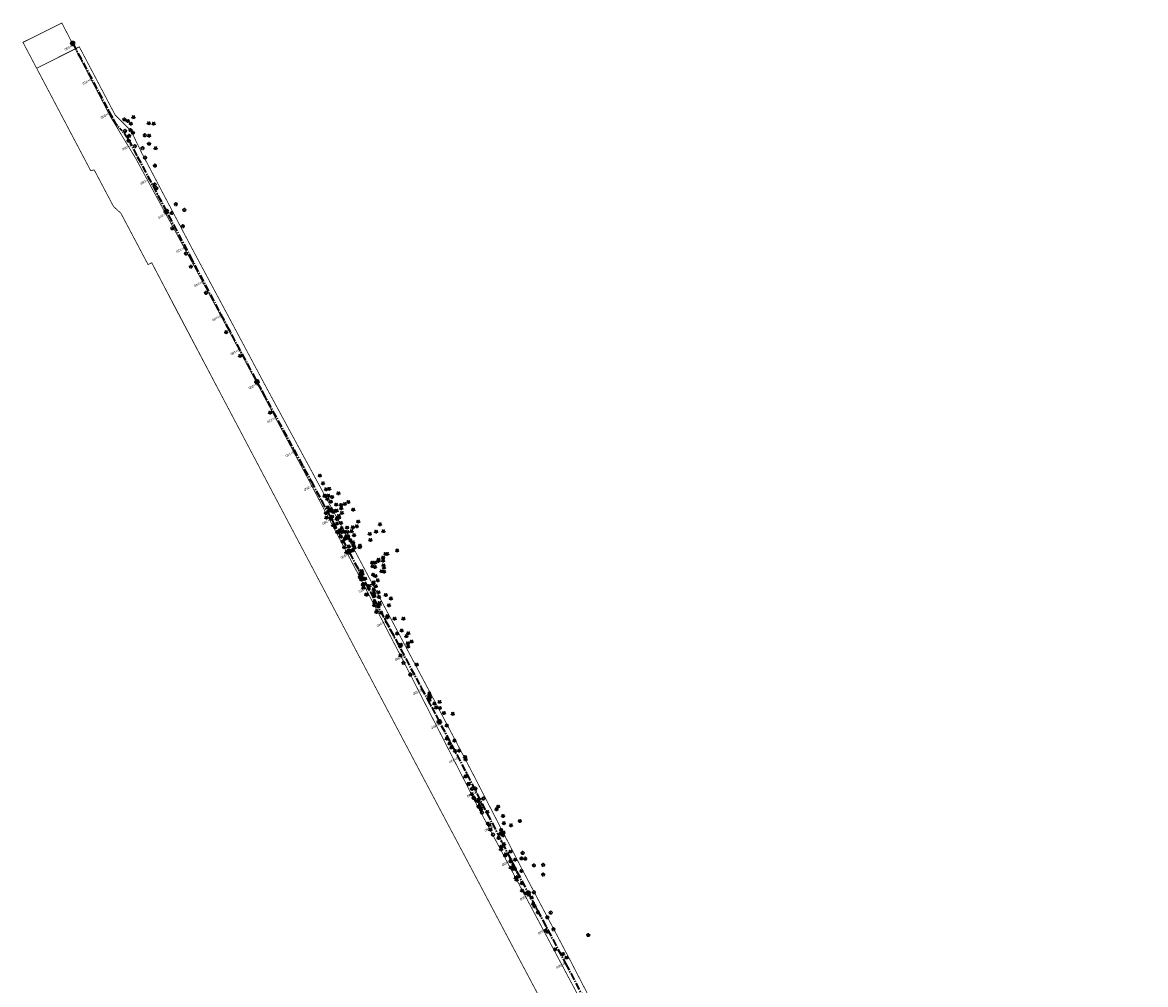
# Model space of a CAD drawing. Header units: metres. Extents: x 7529688 to 7533680, y 5721227 to 5727807.
# Tile 17 of 17: x 7529688 to 7530270, y 5727308 to 5727807. Entities that reach past the tile are written whole.
import ezdxf

# ---------------------------------------------------------------- set-up
doc = ezdxf.new("R2010")
doc.units = ezdxf.units.M
for name, pattern in [('817-dzialki-09-05-04$0$HIDDEN', [0.375, 0.25, -0.125]), ('ACAD_ISO05W100', [33, 24, -3, 0, -3, 0, -3]), ('CENTER2', [28.575, 19.05, -3.175, 3.175, -3.175])]:
    doc.linetypes.add(name, pattern=pattern)
doc.layers.add('C-DROGI-SYTUACJA', color=7, linetype='Continuous')
doc.layers.add('C-DROGI-SYTUACJA-ETYKIETY', color=7, linetype='Continuous')
doc.layers.add('D-LR-etap-III', color=7, linetype='817-dzialki-09-05-04$0$HIDDEN', lineweight=50, true_color=0xff1aff)
doc.layers.add('D-pas-drogowy', color=7, linetype='ACAD_ISO05W100', lineweight=50)
doc.layers.add('widok', color=94, linetype='Continuous', lineweight=30)
doc.layers.add('poprzeczki', color=7, linetype='Continuous', true_color=0x0000c7)
doc.styles.get("Standard").update_dxf_attribs({"font": 'arial.ttf'})

# ---------------------------------------------------------------- blocks, each defined once
blk = doc.blocks.new('kilometraz')
at = {"linetype": 'ByBlock', "lineweight": -2}
blk.add_hatch(color=0, dxfattribs=at).paths.add_polyline_path([(0, -0.28125, 0.414213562), (0.28125, 0, 0.414213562), (0, 0.28125)])
at = {"color": 0, "linetype": 'ByBlock', "lineweight": -2}
blk.add_line((0, 0.28125), (0, -0.28125), dxfattribs=at)
blk.add_circle((0, 0), 0.28125, dxfattribs=at)
blk = doc.blocks.new('AeccTickLine')
at = {"color": 0, "linetype": 'ByBlock', "lineweight": -2}
blk.add_line((0, 1), (0, -1), dxfattribs=at)
blk = doc.blocks.new('OBOP01_01')
at = {"linetype": 'Continuous', "lineweight": -2}
blk.add_hatch(color=0, dxfattribs=at).paths.add_polyline_path([(0, -0.1, 1), (0, 0.1, 1)])
at = {"color": 0, "linetype": 'Continuous', "lineweight": -2, "flags": 128}
blk.add_lwpolyline([(0, -1.7), (-0.3, -0.5), (-1.7, -0.5), (-0.6, 0.2), (-1, 1.4), (0, 0.6), (1, 1.4), (0.6, 0.2), (1.7, -0.5), (0.3, -0.5), (0, -1.7)], dxfattribs=at)
at = {"color": 0, "linetype": 'Continuous', "lineweight": -2}
blk.add_circle((0, 0), 0.1, dxfattribs=at)
blk = doc.blocks.new('OBOP02_01')
at = {"linetype": 'Continuous', "lineweight": -2}
blk.add_hatch(color=0, dxfattribs=at).paths.add_polyline_path([(0, -0.1, 1), (0, 0.1, 1)])
at = {"color": 0, "linetype": 'Continuous', "lineweight": -2}
blk.add_circle((0, 0), 0.1, dxfattribs=at)
for centre, radius, start, end in [((-0.8, 0.2), 0.7, 101.6336, 222.6627), ((0, 0.8), 0.7, 29.8459, 150.1541), ((0.8, 0.2), 0.7, 317.3373, 78.3664), ((-0.5, -0.6), 0.71, 174.3693, 292.5572), ((0.5, -0.6), 0.71, 247.4428, 5.6307)]:
    blk.add_arc(centre, radius, start, end, dxfattribs=at)

msp = doc.modelspace()

# ---------------------------------------------------------------- linework, layer by layer
at = {"layer": 'C-DROGI-SYTUACJA', "color": 2, "linetype": 'CENTER2', "lineweight": 35, "ltscale": 0.2}
msp.add_lwpolyline([(7529714.3, 5727795.87), (7529735.17, 5727756.46, 0.071658), (7529738.53, 5727751.85), (7529739.73, 5727750.61, -0.071785), (7529743.1, 5727746), (7529747.74, 5727737.22), (7529774.91, 5727685.82), (7529793.85, 5727649.92), (7529812.38, 5727615.42), (7529837.76, 5727568.89), (7529857.66, 5727531.84), (7529878.79, 5727492.01), (7529902.59, 5727447.34), (7529918.54, 5727417.13), (7529944.28, 5727366.74), (7529969.69, 5727318.81), (7529986.23, 5727287.31)], format="xyb", dxfattribs=at)
at = {"layer": 'D-LR-etap-III', "ltscale": 10, "flags": 128}
msp.add_lwpolyline([(7531750.47, 5723895.1, 0.4, 0.4, 0), (7531750.5, 5723895.13, 0.4, 0.4, 0), (7531682.71, 5724022.92, 0.4, 0.4, 0), (7531619.18, 5724147.2, 0.4, 0.4, 0), (7531592.31, 5724198.49, 0.4, 0.4, 0), (7531553.26, 5724272.92, 0.4, 0.4, 0), (7531504.02, 5724366.79, 0.4, 0.4, 0), (7531482.09, 5724407.62, 0.4, 0.4, 0), (7531412.35, 5724541.18, 0.4, 0.4, 0), (7531388.46, 5724586.93, 0.4, 0.4, 0), (7531345.12, 5724669.94, 0.4, 0.4, 0), (7531127.66, 5725081.67, 0.4, 0.4, 0), (7531059.25, 5725211.04, 0.4, 0.4, 0), (7531008.01, 5725307.95, 0.4, 0.4, 0), (7530964.18, 5725390.84, 0.4, 0.4, 0), (7530914.56, 5725484.68, 0.4, 0.4, 0), (7530865.24, 5725577.49, 0.4, 0.4, 0), (7530840.09, 5725624.06, 0.4, 0.4, 0), (7530802.56, 5725694.92, 0.4, 0.4, 0), (7530755.54, 5725787.51, 0.4, 0.4, 0), (7530708.72, 5725876.3, 0.4, 0.4, 0), (7530695.12, 5725902.09, 0.4, 0.4, 0), (7530642.91, 5726001.08, 0.4, 0.4, 0), (7530634.93, 5726016.15, 0.4, 0.4, 0), (7530610.82, 5726061.93, 0.4, 0.4, 0), (7530610.82, 5726061.93, 0.4, 0.4, 0), (7530607.21, 5726063.51, 0.4, 0.4, 0), (7530597.42, 5726080.68, 0.4, 0.4, 0), (7530591.16, 5726088.44, 0.4, 0.4, 0), (7530581.28, 5726107.21, 0.4, 0.4, 0), (7530571.29, 5726130.56, 0.4, 0.4, 0), (7530549.55, 5726171.53, 0.4, 0.4, 0), (7530531.01, 5726206.47, 0.4, 0.4, 0), (7530516.46, 5726236.02, 0.4, 0.4, 0), (7530500.8, 5726266.14, 0.4, 0.4, 0), (7530491.35, 5726283.94, 0.4, 0.4, 0), (7530482.4, 5726303.41, 0.4, 0.4, 0), (7530482.4, 5726303.41, 0.4, 0.4, 0), (7530450.41, 5726357.28, 0.4, 0.4, 0), (7530397.76, 5726458.5, 0.4, 0.4, 0), (7530334.71, 5726583.66, 0.4, 0.4, 0), (7530303.94, 5726645.17, 0.4, 0.4, 0), (7530300.51, 5726651.78, 0.4, 0.4, 0), (7530289.21, 5726671.97, 0.4, 0.4, 0), (7530281.54, 5726685.57, 0.4, 0.4, 0), (7530261.37, 5726724.16, 0.4, 0.4, 0), (7530254.03, 5726738.21, 0.4, 0.4, 0), (7530197.22, 5726845.06, 0.4, 0.4, 0), (7530194.71, 5726849.15, 0.4, 0.4, 0), (7530195.92, 5726850.75, 0.4, 0.4, 0), (7530170.55, 5726892.96, 0.4, 0.4, 0), (7530143.17, 5726945.07, 0.4, 0.4, 0), (7530105.06, 5727018.32, 0.4, 0.4, 0), (7530100.06, 5727027.16, 0.4, 0.4, 0), (7530062.32, 5727099.63, 0.4, 0.4, 0), (7530015.38, 5727189.42, 0.4, 0.4, 0), (7529983.21, 5727250.21, 0.4, 0.4, 0), (7529953.28, 5727306.75, 0.4, 0.4, 0), (7529900.67, 5727406.16, 0.4, 0.4, 0), (7529890.63, 5727425.13, 0.4, 0.4, 0), (7529875.16, 5727454.43, 0.4, 0.4, 0), (7529857.56, 5727487.79, 0.4, 0.4, 0), (7529835.19, 5727530.19, 0.4, 0.4, 0), (7529811.74, 5727574.66, 0.4, 0.4, 0), (7529792.1, 5727611.92, 0.4, 0.4, 0), (7529768.07, 5727657.47, 0.4, 0.4, 0), (7529755.21, 5727682.13, 0.4, 0.4, 0), (7529753.31, 5727681.13, 0.4, 0.4, 0), (7529739.21, 5727707.77, 0.4, 0.4, 0), (7529735.39, 5727711.25, 0.4, 0.4, 0), (7529725.42, 5727730.2, 0.4, 0.4, 0), (7529723.55, 5727729.88, 0.4, 0.4, 0), (7529695.57, 5727782.93, 0.4, 0.4, 0), (7529717.68, 5727794.02, 0.4, 0.4, 0), (7529736.27, 5727758.65, 0.4, 0.4, 0), (7529736.27, 5727758.65, 0.4, 0.4, 0), (7529744.51, 5727750.41, 0.4, 0.4, 0), (7529744.51, 5727750.41, 0.4, 0.4, 0), (7529750.28, 5727738.55, 0.4, 0.4, 0), (7529777.11, 5727687.57, 0.4, 0.4, 0), (7529796.52, 5727651.33, 0.4, 0.4, 0), (7529814.94, 5727616.79, 0.4, 0.4, 0), (7529839.01, 5727572.3, 0.4, 0.4, 0), (7529860.62, 5727532.51, 0.4, 0.4, 0), (7529882.35, 5727491.5, 0.4, 0.4, 0), (7529904.87, 5727449.1, 0.4, 0.4, 0), (7529920.75, 5727418.88, 0.4, 0.4, 0), (7529946.68, 5727368.55, 0.4, 0.4, 0), (7529972.02, 5727320.57, 0.4, 0.4, 0), (7529987.74, 5727290.15, 0.4, 0.4, 0), (7529996.5, 5727273.66, 0.4, 0.4, 0), (7530017.54, 5727234.2, 0.4, 0.4, 0), (7530033.05, 5727204.86, 0.4, 0.4, 0), (7530051.62, 5727170.22, 0.4, 0.4, 0), (7530069.28, 5727137.02, 0.4, 0.4, 0), (7530089.39, 5727097.53, 0.4, 0.4, 0), (7530109.71, 5727060.75, 0.4, 0.4, 0), (7530136.77, 5727011.64, 0.4, 0.4, 0), (7530162.45, 5726962.74, 0.4, 0.4, 0), (7530187.67, 5726916.99, 0.4, 0.4, 0), (7530207.82, 5726879.34, 0.4, 0.4, 0), (7530230.63, 5726834.52, 0.4, 0.4, 0), (7530262.29, 5726776.62, 0.4, 0.4, 0), (7530277.51, 5726760.21, 0.4, 0.4, 0), (7530286.04, 5726744.11, 0.4, 0.4, 0), (7530288.1, 5726735.88, 0.4, 0.4, 0), (7530290.39, 5726725.05, 0.4, 0.4, 0), (7530296.18, 5726713.58, 0.4, 0.4, 0), (7530302.73, 5726701.18, 0.4, 0.4, 0), (7530325.69, 5726657.47, 0.4, 0.4, 0), (7530343.24, 5726623.65, 0.4, 0.4, 0), (7530360.23, 5726591.75, 0.4, 0.4, 0), (7530383.21, 5726548.06, 0.4, 0.4, 0), (7530406.02, 5726503.61, 0.4, 0.4, 0), (7530427.46, 5726462.62, 0.4, 0.4, 0), (7530447.93, 5726424.39, 0.4, 0.4, 0), (7530471.13, 5726379.92, 0.4, 0.4, 0), (7530490.5, 5726343.03, 0.4, 0.4, 0), (7530509.5, 5726306.73, 0.4, 0.4, 0), (7530529.89, 5726267.24, 0.4, 0.4, 0), (7530543.85, 5726238.99, 0.4, 0.4, 0), (7530554.81, 5726218.94, 0.4, 0.4, 0), (7530559.03, 5726212.22, 0.4, 0.4, 0), (7530563.06, 5726206.41, 0.4, 0.4, 0), (7530566.93, 5726200.46, 0.4, 0.4, 0), (7530569.77, 5726194.9, 0.4, 0.4, 0), (7530571.47, 5726191.28, 0.4, 0.4, 0), (7530572.84, 5726188.02, 0.4, 0.4, 0), (7530575.3, 5726182.03, 0.4, 0.4, 0), (7530579.74, 5726173.31, 0.4, 0.4, 0), (7530583.3, 5726167.41, 0.4, 0.4, 0), (7530593.4, 5726163.33, 0.4, 0.4, 0), (7530598.62, 5726155.26, 0.4, 0.4, 0), (7530608.26, 5726140.5, 0.4, 0.4, 0), (7530603.27, 5726136.83, 0.4, 0.4, 0), (7530606.53, 5726131.84, 0.4, 0.4, 0), (7530604.24, 5726124.22, 0.4, 0.4, 0), (7530605.85, 5726121.63, 0.4, 0.4, 0), (7530608.97, 5726116.16, 0.4, 0.4, 0), (7530618.11, 5726097.79, 0.4, 0.4, 0), (7530651.21, 5726034.96, 0.4, 0.4, 0), (7530670.24, 5725998.61, 0.4, 0.4, 0), (7530698.08, 5725945.95, 0.4, 0.4, 0), (7530716.51, 5725911.31, 0.4, 0.4, 0), (7530735.22, 5725875.67, 0.4, 0.4, 0), (7530752.5, 5725842.15, 0.4, 0.4, 0), (7530778.31, 5725793.5, 0.4, 0.4, 0), (7530797.5, 5725756.38, 0.4, 0.4, 0), (7530812.52, 5725728.29, 0.4, 0.4, 0), (7530820.04, 5725713.16, 0.4, 0.4, 0), (7530822.42, 5725710.19, 0.4, 0.4, 0), (7530833.15, 5725688.8, 0.4, 0.4, 0), (7530849.63, 5725656.16, 0.4, 0.4, 0), (7530867.98, 5725621.96, 0.4, 0.4, 0), (7530872.63, 5725612.89, 0.4, 0.4, 0), (7530880.35, 5725597.59, 0.4, 0.4, 0), (7530883.84, 5725593.39, 0.4, 0.4, 0), (7530891.78, 5725587.76, 0.4, 0.4, 0), (7530895.04, 5725584.28, 0.4, 0.4, 0), (7530897.03, 5725580.94, 0.4, 0.4, 0), (7530900.95, 5725579.95, 0.4, 0.4, 0), (7530904.81, 5725571.98, 0.4, 0.4, 0), (7530903.68, 5725568.57, 0.4, 0.4, 0), (7530908.9, 5725558.84, 0.4, 0.4, 0), (7530910.25, 5725545.67, 0.4, 0.4, 0), (7530912.87, 5725538.65, 0.4, 0.4, 0), (7530945.28, 5725478.46, 0.4, 0.4, 0), (7530959.69, 5725450.25, 0.4, 0.4, 0), (7531002.83, 5725368.19, 0.4, 0.4, 0), (7531044.7, 5725290.31, 0.4, 0.4, 0), (7531064.1, 5725253.21, 0.4, 0.4, 0), (7531083.01, 5725216.68, 0.4, 0.4, 0), (7531113.01, 5725158.47, 0.4, 0.4, 0), (7531137.36, 5725113.07, 0.4, 0.4, 0), (7531150.83, 5725086.71, 0.4, 0.4, 0), (7531159.75, 5725076.64, 0.4, 0.4, 0), (7531166.31, 5725074.58, 0.4, 0.4, 0), (7531172.29, 5725062.58, 0.4, 0.4, 0), (7531170.59, 5725055.61, 0.4, 0.4, 0), (7531173.73, 5725044.08, 0.4, 0.4, 0), (7531215.34, 5724964.86, 0.4, 0.4, 0), (7531238.05, 5724921.68, 0.4, 0.4, 0), (7531262.39, 5724875.28, 0.4, 0.4, 0), (7531295.59, 5724811.27, 0.4, 0.4, 0), (7531348.49, 5724712.36, 0.4, 0.4, 0), (7531363.74, 5724682.68, 0.4, 0.4, 0), (7531366.99, 5724675.87, 0.4, 0.4, 0), (7531382.54, 5724646.11, 0.4, 0.4, 0), (7531401.3, 5724610.87, 0.4, 0.4, 0), (7531428.96, 5724558.86, 0.4, 0.4, 0), (7531449.11, 5724520.4, 0.4, 0.4, 0), (7531477.29, 5724465.83, 0.4, 0.4, 0), (7531501, 5724421.11, 0.4, 0.4, 0), (7531512.12, 5724400.55, 0.4, 0.4, 0), (7531513.78, 5724396.76, 0.4, 0.4, 0), (7531526.32, 5724379.39, 0.4, 0.4, 0), (7531566.78, 5724302.74, 0.4, 0.4, 0), (7531612.28, 5724225.61, 0.4, 0.4, 0), (7531620.49, 5724210.55, 0.4, 0.4, 0), (7531631.58, 5724196.26, 0.4, 0.4, 0), (7531653.48, 5724152.43, 0.4, 0.4, 0), (7531661.15, 5724128.49, 0.4, 0.4, 0), (7531673.88, 5724101.19, 0.4, 0.4, 0), (7531684.69, 5724081.18, 0.4, 0.4, 0), (7531699.21, 5724051.17, 0.4, 0.4, 0), (7531704.03, 5724040.58, 0.4, 0.4, 0), (7531704.03, 5724040.58, 0.4, 0.4, 0), (7531703.91, 5724037.17, 0.4, 0.4, 0), (7531736.42, 5723969.23, 0.4, 0.4, 0), (7531738.29, 5723967.7, 0.4, 0.4, 0), (7531742.18, 5723962.35, 0.4, 0.4, 0), (7531744.29, 5723958.62, 0.4, 0.4, 0), (7531755.39, 5723944.19, 0.4, 0.4, 0), (7531758.69, 5723936.76, 0.4, 0.4, 0), (7531780.08, 5723929.25, 0.4, 0.4, 0), (7531792.61, 5723906.34, 0.4, 0.4, 0), (7531792.61, 5723906.34, 0.4, 0.4, 0), (7531756.96, 5723883.06, 0.4, 0.4, 0), (7531750.46, 5723895.13, 0.4, 0.4, 0), (7531750.46, 5723895.13, 0, 0, 0)], format="xyseb", dxfattribs=at)
at = {"layer": 'D-pas-drogowy', "ltscale": 0.2, "flags": 128}
msp.add_lwpolyline([(7531633.02, 5724182.83, 0.4, 0.4, 0), (7531617.56, 5724211.61, 0.4, 0.4, 0), (7531566.78, 5724302.74, 0.4, 0.4, 0), (7531538.42, 5724356.47, 0.4, 0.4, 0), (7531526.32, 5724379.39, 0.4, 0.4, 0), (7531516.1, 5724393.61, 0.4, 0.4, 0.001485), (7531513.78, 5724396.84, 0.4, 0.4, 0), (7531501.87, 5724413.41, 0.4, 0.4, 0), (7531474.93, 5724464.51, 0.4, 0.4, 0), (7531446.2, 5724518.99, 0.4, 0.4, 0), (7531424.96, 5724559.26, 0.4, 0.4, 0), (7531398.44, 5724609.57, 0.4, 0.4, 0), (7531379.65, 5724645.22, 0.4, 0.4, 0), (7531365.23, 5724672.56, 0.4, 0.4, 0), (7531341.31, 5724717.92, 0.4, 0.4, 0), (7531312.9, 5724771.79, 0.4, 0.4, 0), (7531292.59, 5724810.31, 0.4, 0.4, 0), (7531259.39, 5724873.27, 0.4, 0.4, 0), (7531233.74, 5724921.92, 0.4, 0.4, 0), (7531203.07, 5724980.09, 0.4, 0.4, 0), (7531173.47, 5725036.23, 0.4, 0.4, 0), (7531168.27, 5725046.09, 0.4, 0.4, 0), (7531172.29, 5725062.58, 0.4, 0.4, 0), (7531166.31, 5725074.58, 0.4, 0.4, 0), (7531150.32, 5725079.6, 0.4, 0.4, 0), (7531141.5, 5725096.43, 0.4, 0.4, 0), (7531109.31, 5725157.81, 0.4, 0.4, 0), (7531086.64, 5725201.05, 0.4, 0.4, 0), (7531059.2, 5725253.38, 0.4, 0.4, 0), (7531028.21, 5725312.49, 0.4, 0.4, 0), (7530999.1, 5725367.99, 0.4, 0.4, 0), (7530956.25, 5725449.72, 0.4, 0.4, 0), (7530924.4, 5725510.46, 0.4, 0.4, 0), (7530897.51, 5725561.74, 0.4, 0.4, 0), (7530894.46, 5725566.14, 0.4, 0.4, 0), (7530892.16, 5725570.49, 0.4, 0.4, 0), (7530869.36, 5725613.31, 0.4, 0.4, 0), (7530861.69, 5725627.7, 0.4, 0.4, 0), (7530852.74, 5725644.52, 0.4, 0.4, 0), (7530831.51, 5725684.2, 0.4, 0.4, 0), (7530811.13, 5725722.52, 0.4, 0.4, 0), (7530792.35, 5725757.94, 0.4, 0.4, 0), (7530768.03, 5725803.8, 0.4, 0.4, 0), (7530748.77, 5725840.18, 0.4, 0.4, 0), (7530727.7, 5725879.97, 0.4, 0.4, 0), (7530712.1, 5725909.55, 0.4, 0.4, 0), (7530693.64, 5725944.65, 0.4, 0.4, 0), (7530665.7, 5725997.54, 0.4, 0.4, 0), (7530641.76, 5726042.88, 0.4, 0.4, 0), (7530616.5, 5726091.48, 0.4, 0.4, 0), (7530604.63, 5726114.32, 0.4, 0.4, -0.007763), (7530602.5, 5726118.43, 0.4, 0.4, 0), (7530603.99, 5726123.39, 0.4, 0.4, 0), (7530606.53, 5726131.84, 0.4, 0.4, 0), (7530603.27, 5726136.83, 0.4, 0.4, 0), (7530593.78, 5726151.37, 0.4, 0.4, 0), (7530590.2, 5726156.84, 0.4, 0.4, 0), (7530583.3, 5726167.41, 0.4, 0.4, 0), (7530580.58, 5726170.43, 0.4, 0.4, 0), (7530575.85, 5726175.67, 0.4, 0.4, 0), (7530569.01, 5726186.66, 0.4, 0.4, 0), (7530562.56, 5726199.19, 0.4, 0.4, 0), (7530555.67, 5726211.39, 0.4, 0.4, 0), (7530548.29, 5726224.23, 0.4, 0.4, 0), (7530540.58, 5726237.71, 0.4, 0.4, 0), (7530532.68, 5726252.65, 0.4, 0.4, 0), (7530524.06, 5726269.35, 0.4, 0.4, 0), (7530502.82, 5726309.91, 0.4, 0.4, 0), (7530488.83, 5726336.63, 0.4, 0.4, 0), (7530466.03, 5726380.16, 0.4, 0.4, 0), (7530438.47, 5726432.77, 0.4, 0.4, 0), (7530424.53, 5726459.09, 0.4, 0.4, 0), (7530401.63, 5726502.97, 0.4, 0.4, 0), (7530383.38, 5726538.06, 0.4, 0.4, 0), (7530353.97, 5726593.52, 0.4, 0.4, 0), (7530338.47, 5726622.74, 0.4, 0.4, 0), (7530322.01, 5726653.88, 0.4, 0.4, 0), (7530297.54, 5726700.33, 0.4, 0.4, 0), (7530287.38, 5726719.6, 0.4, 0.4, 0), (7530285.95, 5726722.32, 0.4, 0.4, 0), (7530280.26, 5726733.12, 0.4, 0.4, 0), (7530266.73, 5726758.74, 0.4, 0.4, 0), (7530260.42, 5726770.47, 0.4, 0.4, 0), (7530253.25, 5726783.82, 0.4, 0.4, 0), (7530244.95, 5726799.33, 0.4, 0.4, 0), (7530239.39, 5726808.49, 0.4, 0.4, 0), (7530238.29, 5726807.9, 0.4, 0.4, 0), (7530218.11, 5726850.67, 0.4, 0.4, 0), (7530175.91, 5726928.17, 0.4, 0.4, 0), (7530096.68, 5727076.15, 0.4, 0.4, 0), (7530094.68, 5727079.89, 0.4, 0.4, 0), (7530064.6, 5727135.52, 0.4, 0.4, 0), (7530046.73, 5727168.89, 0.4, 0.4, 0), (7530025.8, 5727208.46, 0.4, 0.4, 0), (7530012.85, 5727232.98, 0.4, 0.4, 0), (7529994.15, 5727268.45, 0.4, 0.4, 0), (7529981.67, 5727291.93, 0.4, 0.4, 0), (7529949.89, 5727351.73, 0.4, 0.4, 0), (7529924.75, 5727399.03, 0.4, 0.4, 0), (7529915.52, 5727417.1, 0.4, 0.4, 0), (7529885.83, 5727475.19, 0.4, 0.4, 0), (7529862.56, 5727519.97, 0.4, 0.4, 0), (7529852.98, 5727538.19, 0.4, 0.4, 0), (7529836.51, 5727569.51, 0.4, 0.4, 0), (7529815.37, 5727609.14, 0.4, 0.4, 0), (7529792.8, 5727651.25, 0.4, 0.4, 0), (7529774.2, 5727685.86, 0.4, 0.4, 0), (7529746.97, 5727736.06, 0.4, 0.4, 0), (7529733.92, 5727757.62, 0.4, 0.4, 0), (7529708.61, 5727806.39, 0.4, 0.4, 0), (7529688.49, 5727796.34, 0.4, 0.4, 0), (7529723.55, 5727729.88, 0.4, 0.4, 0), (7529725.42, 5727730.2, 0.4, 0.4, 0), (7529735.38, 5727711.28, 0.4, 0.4, 0), (7529739.21, 5727707.77, 0.4, 0.4, 0), (7529753.31, 5727681.13, 0.4, 0.4, 0), (7529755.18, 5727682.11, 0.4, 0.4, 0), (7529792.1, 5727611.92, 0.4, 0.4, 0), (7529811.74, 5727574.66, 0.4, 0.4, 0), (7529835.19, 5727530.19, 0.4, 0.4, 0), (7529857.56, 5727487.79, 0.4, 0.4, 0), (7529875.16, 5727454.43, 0.4, 0.4, 0), (7529890.63, 5727425.13, 0.4, 0.4, 0), (7529900.67, 5727406.16, 0.4, 0.4, 0), (7529953.28, 5727306.75, 0.4, 0.4, 0), (7529983.21, 5727250.21, 0.4, 0.4, 0), (7530015.38, 5727189.42, 0.4, 0.4, 0), (7530062.32, 5727099.63, 0.4, 0.4, 0), (7530100.06, 5727027.16, 0.4, 0.4, 0), (7530105.06, 5727018.32, 0.4, 0.4, 0), (7530143.17, 5726945.07, 0.4, 0.4, 0), (7530170.55, 5726892.96, 0.4, 0.4, 0), (7530195.92, 5726850.75, 0.4, 0.4, 0), (7530194.71, 5726849.15, 0.4, 0.4, 0), (7530197.22, 5726845.06, 0.4, 0.4, 0), (7530254.03, 5726738.21, 0.4, 0.4, 0), (7530261.37, 5726724.16, 0.4, 0.4, 0), (7530281.54, 5726685.57, 0.4, 0.4, 0), (7530289.21, 5726671.97, 0.4, 0.4, 0), (7530300.51, 5726651.78, 0.4, 0.4, 0), (7530303.94, 5726645.17, 0.4, 0.4, 0), (7530334.71, 5726583.66, 0.4, 0.4, 0), (7530397.76, 5726458.5, 0.4, 0.4, 0), (7530450.41, 5726357.28, 0.4, 0.4, 0), (7530482.4, 5726303.41, 0.4, 0.4, 0), (7530483.69, 5726301, 0.4, 0.4, 0), (7530491.35, 5726283.94, 0.4, 0.4, 0), (7530512.67, 5726243.78, 0.4, 0.4, 0), (7530529.43, 5726209.46, 0.4, 0.4, 0), (7530571.29, 5726130.56, 0.4, 0.4, 0), (7530581.28, 5726107.21, 0.4, 0.4, 0), (7530591.16, 5726088.44, 0.4, 0.4, 0), (7530597.42, 5726080.68, 0.4, 0.4, 0), (7530607.21, 5726063.51, 0.4, 0.4, 0), (7530610.82, 5726061.93, 0.4, 0.4, 0), (7530634.93, 5726016.15, 0.4, 0.4, 0), (7530642.91, 5726001.08, 0.4, 0.4, 0), (7530695.12, 5725902.09, 0.4, 0.4, 0), (7530708.72, 5725876.3, 0.4, 0.4, 0), (7530755.54, 5725787.51, 0.4, 0.4, 0), (7530802.56, 5725694.92, 0.4, 0.4, 0), (7530840.09, 5725624.06, 0.4, 0.4, 0), (7530865.24, 5725577.49, 0.4, 0.4, 0), (7530914.56, 5725484.68, 0.4, 0.4, 0), (7530964.18, 5725390.84, 0.4, 0.4, 0), (7531008.01, 5725307.95, 0.4, 0.4, 0), (7531059.25, 5725211.04, 0.4, 0.4, 0), (7531127.66, 5725081.67, 0.4, 0.4, 0), (7531345.12, 5724669.94, 0.4, 0.4, 0), (7531388.46, 5724586.93, 0.4, 0.4, 0), (7531412.35, 5724541.18, 0.4, 0.4, 0), (7531482.09, 5724407.62, 0.4, 0.4, 0), (7531504.02, 5724366.79, 0.4, 0.4, 0), (7531519.37, 5724337.52, 0.4, 0.4, 0), (7531563.75, 5724252.93, 0.4, 0.4, 0), (7531602.18, 5724179.68, 0.4, 0.4, 0), (7531619.18, 5724147.2, 0.4, 0.4, 0), (7531625.04, 5724135.64, 0.4, 0.4, 0), (7531656.8, 5724073.32, 0.4, 0.4, 0), (7531675.12, 5724037.36, 0.4, 0.4, 0), (7531682.71, 5724022.92, 0.4, 0.4, 0), (7531705.57, 5723979.81, 0.4, 0.4, 0), (7531736.61, 5723921.26, 0.4, 0.4, 0), (7531750.46, 5723895.13, 0.4, 0.4, 0), (7531740.77, 5723886.56, 0.4, 0.4, 0), (7531732.86, 5723885, 0.4, 0.4, 0), (7531722.18, 5723887.77, 0.4, 0.4, 0), (7531729.87, 5723862.17, 0.4, 0.4, 0), (7531742.92, 5723861.93, 0.4, 0.4, 0), (7531763.71, 5723859.52, 0.4, 0.4, 0), (7531768.42, 5723854.12, 0.4, 0.4, 0), (7531787.42, 5723817.97, 0.4, 0.4, 0), (7531795.57, 5723809.82, 0.4, 0.4, 0), (7531816.35, 5723819.85, 0.4, 0.4, 0), (7531816.35, 5723819.85, 0.4, 0.4, 0), (7531805.06, 5723843.23, 0.4, 0.4, 0), (7531803.61, 5723886.23, 0.4, 0.4, 0), (7531803.61, 5723886.23, 0.4, 0.4, 0), (7531780.08, 5723929.25, 0.4, 0.4, 0), (7531758.69, 5723936.76, 0.4, 0.4, 0), (7531749.36, 5723946.41, 0.4, 0.4, 0), (7531742.71, 5723953.29, 0.4, 0.4, 0), (7531735.18, 5723967.88, 0.4, 0.4, 0), (7531722.37, 5723992.68, 0.4, 0.4, 0), (7531705.04, 5724030.89, 0.4, 0.4, 0), (7531699.47, 5724043.17, 0.4, 0.4, 0), (7531692.69, 5724058.11, 0.4, 0.4, 0), (7531679.67, 5724084.02, 0.4, 0.4, 0), (7531674.55, 5724094.21, 0.4, 0.4, 0), (7531666.63, 5724114, 0.4, 0.4, 0), (7531649, 5724153.82, 0.4, 0.4, 0), (7531641.49, 5724149.34, 0.4, 0.4, 0), (7531626.04, 5724179.34, 0.4, 0.4, 0), (7531633.03, 5724182.84, 0, 0, 0)], format="xyseb", dxfattribs=at)

# ---------------------------------------------------------------- block references
at = {"layer": 'poprzeczki', "color": 10, "linetype": 'Continuous', "lineweight": 60, "xscale": 2.249999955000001, "yscale": 2.249999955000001, "zscale": 2.249999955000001}
for p, rotation in [((7529714.3, 5727795.87), 297.9018329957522), ((7529762.84, 5727708.67), 297.8665105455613), ((7529809.73, 5727620.35), 298.2336203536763), ((7529857.35, 5727532.41), 298.2435454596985), ((7529904.29, 5727444.11), 297.8387656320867), ((7529950.32, 5727355.34), 297.9266248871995)]:
    msp.add_blockref('kilometraz', p, dxfattribs=dict(at, rotation=rotation))
at = {"layer": 'poprzeczki', "color": 2, "linetype": 'Continuous', "lineweight": 60}
for p, xscale, yscale, zscale, rotation in [((7529718.98, 5727787.03), 0.25, 0.25, 0.25, 297.9018329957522), ((7529723.66, 5727778.19), 0.25, 0.25, 0.25, 297.9018329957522), ((7529728.34, 5727769.35), 0.25, 0.25, 0.25, 297.9018329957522), ((7529733.02, 5727760.52), 0.25, 0.25, 0.25, 297.9018329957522), ((7529744.14, 5727744.03), 0.25, 0.25, 0.25, 297.8727425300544), ((7529748.81, 5727735.19), 0.25, 0.25, 0.25, 297.8665105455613), ((7529753.49, 5727726.35), 0.25, 0.25, 0.25, 297.8665105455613), ((7529758.16, 5727717.51), 0.25, 0.25, 0.25, 297.8665105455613), ((7529767.51, 5727699.83), 0.25, 0.25, 0.25, 297.8665105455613), ((7529772.18, 5727690.99), 0.25, 0.25, 0.25, 297.8665105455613), ((7529776.86, 5727682.14), 0.25, 0.25, 0.25, 297.8109551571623), ((7529781.52, 5727673.3), 0.25, 0.25, 0.25, 297.8109551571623), ((7529786.19, 5727664.45), 0.25, 0.25, 0.25, 297.8109551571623), ((7529790.85, 5727655.61), 0.25, 0.25, 0.25, 297.8109551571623), ((7529795.54, 5727646.78), 0.25, 0.25, 0.25, 298.2336203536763), ((7529800.27, 5727637.97), 0.25, 0.25, 0.25, 298.2336203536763), ((7529805, 5727629.16), 0.25, 0.25, 0.25, 298.2336203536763), ((7529814.49, 5727611.55), 0.25, 0.25, 0.25, 298.6108319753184), ((7529819.28, 5727602.77), 0.25, 0.25, 0.25, 298.6108319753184), ((7529824.07, 5727593.99), 0.25, 0.25, 0.25, 298.6108319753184), ((7529828.85, 5727585.21), 0.25, 0.25, 0.25, 298.6108319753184), ((7529833.64, 5727576.43), 0.25, 0.25, 0.25, 298.6108319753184), ((7529838.42, 5727567.65), 0.25, 0.25, 0.25, 298.2435454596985), ((7529843.16, 5727558.84), 0.25, 0.25, 0.25, 298.2435454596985), ((7529847.89, 5727550.03), 0.25, 0.25, 0.25, 298.2435454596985), ((7529852.62, 5727541.22), 0.25, 0.25, 0.25, 298.2435454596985), ((7529862.04, 5727523.58), 0.25, 0.25, 0.25, 297.9451144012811), ((7529866.73, 5727514.75), 0.25, 0.25, 0.25, 297.9451144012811), ((7529871.41, 5727505.91), 0.25, 0.25, 0.25, 297.9451144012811), ((7529876.1, 5727497.08), 0.25, 0.25, 0.25, 297.9451144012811), ((7529880.79, 5727488.25), 0.25, 0.25, 0.25, 298.0462159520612), ((7529885.5, 5727479.42), 0.25, 0.25, 0.25, 298.0462159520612), ((7529890.2, 5727470.6), 0.25, 0.25, 0.25, 298.0462159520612), ((7529894.9, 5727461.77), 0.25, 0.25, 0.25, 298.0462159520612), ((7529899.6, 5727452.94), 0.25, 0.25, 0.25, 298.0462159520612), ((7529908.96, 5727435.27), 0.2499999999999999, 0.2499999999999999, 0.2499999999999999, 297.8387656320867), ((7529913.63, 5727426.43), 0.2499999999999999, 0.2499999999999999, 0.2499999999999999, 297.8387656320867), ((7529918.3, 5727417.58), 0.2499999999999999, 0.2499999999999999, 0.2499999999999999, 297.8387656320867), ((7529922.86, 5727408.68), 0.25, 0.25, 0.25, 297.0592859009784), ((7529927.4, 5727399.78), 0.25, 0.25, 0.25, 297.0592859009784), ((7529931.95, 5727390.87), 0.25, 0.25, 0.25, 297.0592859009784), ((7529936.5, 5727381.97), 0.25, 0.25, 0.25, 297.0592859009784), ((7529941.05, 5727373.06), 0.25, 0.25, 0.25, 297.0592859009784), ((7529945.64, 5727364.18), 0.25, 0.25, 0.25, 297.9266248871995), ((7529955.01, 5727346.51), 0.25, 0.25, 0.25, 297.9266248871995), ((7529959.69, 5727337.67), 0.25, 0.25, 0.25, 297.9266248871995), ((7529964.37, 5727328.83), 0.25, 0.25, 0.25, 297.9266248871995), ((7529969.06, 5727320), 0.25, 0.25, 0.25, 297.9266248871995), ((7529973.71, 5727311.15), 0.2499999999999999, 0.2499999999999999, 0.2499999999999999, 297.7083789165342)]:
    msp.add_blockref('AeccTickLine', p, dxfattribs=dict(at, xscale=xscale, yscale=yscale, zscale=zscale, rotation=rotation))
at = {"layer": 'widok', "linetype": 'Continuous', "xscale": 0.5, "yscale": 0.5, "zscale": 0.5}
for name, p in [('OBOP02_01', (7529741.02, 5727756.42)), ('OBOP01_01', (7529742.79, 5727755.49)), ('OBOP01_01', (7529745.7, 5727757.53)), ('OBOP01_01', (7529753.66, 5727754.39)), ('OBOP02_01', (7529741.36, 5727750.43)), ('OBOP02_01', (7529744.23, 5727750.86)), ('OBOP01_01', (7529744.39, 5727754.11)), ('OBOP02_01', (7529745.45, 5727749.49)), ('OBOP01_01', (7529756.2, 5727754.13)), ('OBOP02_01', (7529743.22, 5727745.35)), ('OBOP02_01', (7529743.54, 5727747.82)), ('OBOP02_01', (7529751.59, 5727748.2)), ('OBOP01_01', (7529753.82, 5727747.88)), ('OBOP02_01', (7529753.83, 5727743.79)), ('OBOP02_01', (7529746.43, 5727742.51)), ('OBOP02_01', (7529750.43, 5727741.5)), ('OBOP01_01', (7529757.23, 5727741.44)), ('OBOP02_01', (7529751.76, 5727736.57)), ('OBOP02_01', (7529756.85, 5727732.43)), ('OBOP02_01', (7529756.7, 5727722.66)), ('OBOP02_01', (7529757.59, 5727720.67)), ('OBOP02_01', (7529765.57, 5727707.82)), ('OBOP02_01', (7529767.71, 5727712.42)), ('OBOP02_01', (7529772.11, 5727709.5)), ('OBOP02_01', (7529765.9, 5727699.97)), ('OBOP02_01', (7529771.31, 5727700.97)), ('OBOP02_01', (7529772.96, 5727686.89)), ('OBOP02_01', (7529775.48, 5727680.04)), ('OBOP02_01', (7529783.31, 5727666.52)), ('OBOP01_01', (7529793.79, 5727646.09)), ('OBOP01_01', (7529801, 5727633.75)), ('OBOP01_01', (7529816.55, 5727604.29)), ('OBOP01_01', (7529842.33, 5727571.71)), ('OBOP01_01', (7529843.95, 5727567.69)), ('OBOP01_01', (7529845.58, 5727564.59)), ('OBOP01_01', (7529847.24, 5727564.83)), ('OBOP01_01', (7529851.96, 5727562.5)), ('OBOP01_01', (7529844.79, 5727561.23)), ('OBOP01_01', (7529844.96, 5727561.23)), ('OBOP01_01', (7529846.23, 5727559.57)), ('OBOP01_01', (7529846.73, 5727561.31)), ('OBOP01_01', (7529848.02, 5727558.2)), ('OBOP01_01', (7529848.66, 5727560.63)), ('OBOP01_01', (7529850.8, 5727556.73)), ('OBOP01_01', (7529853.3, 5727556.45)), ('OBOP01_01', (7529855.26, 5727557.07)), ('OBOP01_01', (7529857.1, 5727557.99)), ('OBOP01_01', (7529845.48, 5727552.35)), ('OBOP01_01', (7529846.43, 5727555.19)), ('OBOP01_01', (7529847.32, 5727553.43)), ('OBOP01_01', (7529848.15, 5727554.26)), ('OBOP01_01', (7529849.23, 5727552.92)), ('OBOP01_01', (7529850.27, 5727553.43)), ('OBOP01_01', (7529851.03, 5727553.54)), ('OBOP01_01', (7529852.11, 5727550.81)), ('OBOP01_01', (7529853.44, 5727554.74)), ('OBOP01_01', (7529853.75, 5727552.41)), ('OBOP01_01', (7529859.62, 5727554.03)), ('OBOP01_01', (7529845.69, 5727549.92)), ('OBOP01_01', (7529848.03, 5727550.13)), ('OBOP01_01', (7529848.28, 5727549.29)), ('OBOP01_01', (7529848.72, 5727550.49)), ('OBOP01_01', (7529849.13, 5727546)), ('OBOP01_01', (7529850.27, 5727544.89)), ('OBOP01_01', (7529851.09, 5727549.18)), ('OBOP01_01', (7529851.21, 5727546.89)), ('OBOP01_01', (7529852.31, 5727549.98)), ('OBOP01_01', (7529853.24, 5727547.13)), ('OBOP01_01', (7529856.45, 5727544.76)), ('OBOP01_01', (7529859.37, 5727544.87)), ('OBOP01_01', (7529861.45, 5727545.41)), ('OBOP01_01', (7529862.21, 5727547.91)), ('OBOP01_01', (7529873.49, 5727546.4)), ('OBOP01_01', (7529851.4, 5727542.4)), ('OBOP01_01', (7529852.68, 5727543.29)), ('OBOP01_01', (7529853.18, 5727540.26)), ('OBOP01_01', (7529853.62, 5727544.36)), ('OBOP01_01', (7529853.73, 5727542.47)), ('OBOP01_01', (7529854.94, 5727542.66)), ('OBOP01_01', (7529855.95, 5727540.24)), ('OBOP01_01', (7529856.59, 5727542.44)), ('OBOP01_01', (7529857, 5727540.35)), ('OBOP01_01', (7529857.13, 5727539.25)), ('OBOP01_01', (7529858.79, 5727542.92)), ('OBOP01_01', (7529860.05, 5727540.84)), ('OBOP01_01', (7529868.19, 5727541.5)), ('OBOP01_01', (7529871.47, 5727542.63)), ('OBOP01_01', (7529875.24, 5727542.86)), ('OBOP01_01', (7529854.22, 5727537.55)), ('OBOP01_01', (7529854.94, 5727534.61)), ('OBOP01_01', (7529855.22, 5727538.86)), ('OBOP01_01', (7529857.3, 5727534.99)), ('OBOP01_01', (7529858.29, 5727538.09)), ('OBOP01_01', (7529859.52, 5727537.12)), ('OBOP01_01', (7529859.81, 5727535.37)), ('OBOP01_01', (7529860.22, 5727534.34)), ('OBOP01_01', (7529862.92, 5727534.6)), ('OBOP01_01', (7529863.11, 5727535.38)), ('OBOP01_01', (7529868.53, 5727538.29)), ('OBOP01_01', (7529856.12, 5727531.98)), ('OBOP01_01', (7529859.2, 5727532.89)), ('OBOP01_01', (7529872.59, 5727527.43)), ('OBOP01_01', (7529872.72, 5727528.15)), ('OBOP01_01', (7529875.07, 5727527.57)), ('OBOP01_01', (7529875.1, 5727529.21)), ('OBOP01_01', (7529876.35, 5727531.16)), ('OBOP01_01', (7529877.23, 5727531.16)), ('OBOP01_01', (7529882.38, 5727532.92)), ('OBOP01_01', (7529864.02, 5727522.28)), ('OBOP01_01', (7529869.43, 5727526.6)), ('OBOP01_01', (7529869.6, 5727524.74)), ('OBOP01_01', (7529870.88, 5727526.6)), ('OBOP01_01', (7529870.9, 5727524.3)), ('OBOP01_01', (7529874.27, 5727522.17)), ('OBOP01_01', (7529875.3, 5727525.22)), ('OBOP01_01', (7529875.57, 5727524.09)), ('OBOP01_01', (7529875.61, 5727521.89)), ('OBOP01_01', (7529863.12, 5727519)), ('OBOP01_01', (7529863.14, 5727519.57)), ('OBOP01_01', (7529863.34, 5727520.84)), ('OBOP01_01', (7529863.89, 5727517.82)), ('OBOP01_01', (7529864.41, 5727520.79)), ('OBOP01_01', (7529864.85, 5727518.17)), ('OBOP01_01', (7529865.77, 5727518.28)), ('OBOP01_01', (7529869.96, 5727520.31)), ('OBOP01_01', (7529870.21, 5727516.33)), ('OBOP01_01', (7529871.14, 5727519.66)), ('OBOP01_01', (7529872.29, 5727517.44)), ('OBOP01_01', (7529864.62, 5727515.26)), ('OBOP01_01', (7529864.9, 5727513.68)), ('OBOP01_01', (7529865.53, 5727515.47)), ('OBOP01_01', (7529866.36, 5727510.03)), ('OBOP01_01', (7529866.66, 5727509.99)), ('OBOP01_01', (7529867.63, 5727513.24)), ('OBOP01_01', (7529867.92, 5727514.54)), ('OBOP01_01', (7529869.87, 5727515.59)), ('OBOP01_01', (7529870.21, 5727512.76)), ('OBOP01_01', (7529870.35, 5727511.12)), ('OBOP01_01', (7529871.27, 5727514.35)), ('OBOP01_01', (7529872.7, 5727511.21)), ('OBOP01_01', (7529870.53, 5727504.5)), ('OBOP01_01', (7529870.59, 5727509.4)), ('OBOP01_01', (7529870.6, 5727506.57)), ('OBOP01_01', (7529870.79, 5727505.72)), ('OBOP01_01', (7529872.99, 5727508.81)), ('OBOP01_01', (7529873.25, 5727505.75)), ('OBOP01_01', (7529873.26, 5727504.94)), ('OBOP01_01', (7529876.46, 5727509.77)), ('OBOP01_01', (7529878.12, 5727504.44)), ('OBOP01_01', (7529879.17, 5727508.02)), ('OBOP01_01', (7529871.62, 5727501.02)), ('OBOP01_01', (7529871.81, 5727501.45)), ('OBOP01_01', (7529872.59, 5727503.83)), ('OBOP01_01', (7529874.06, 5727500.66)), ('OBOP01_01', (7529877.24, 5727498.88)), ('OBOP01_01', (7529877.29, 5727498.27)), ('OBOP01_01', (7529881.03, 5727497.53)), ('OBOP01_01', (7529885.63, 5727497.56)), ('OBOP01_01', (7529882.38, 5727489.87)), ('OBOP01_01', (7529884.73, 5727491.41)), ('OBOP01_01', (7529887.15, 5727488.47)), ('OBOP01_01', (7529888.15, 5727489.9)), ('OBOP01_01', (7529883.99, 5727483.28)), ('OBOP01_01', (7529884.31, 5727484.13)), ('OBOP01_01', (7529887.89, 5727484.75)), ('OBOP01_01', (7529888.03, 5727483.11)), ('OBOP01_01', (7529889.87, 5727485.67)), ('OBOP01_01', (7529884.03, 5727478.49)), ('OBOP02_01', (7529885.66, 5727474.65)), ('OBOP01_01', (7529892.53, 5727473.78)), ('OBOP02_01', (7529889.25, 5727468.57)), ('OBOP01_01', (7529899.07, 5727458.79)), ('OBOP01_01', (7529899.04, 5727457.42)), ('OBOP01_01', (7529899.13, 5727455.47)), ('OBOP01_01', (7529899.33, 5727456.88)), ('OBOP01_01', (7529901.65, 5727453.59)), ('OBOP01_01', (7529904.37, 5727454.44)), ('OBOP01_01', (7529902.54, 5727451.51)), ('OBOP01_01', (7529904.49, 5727451.24)), ('OBOP01_01', (7529906.6, 5727448.6)), ('OBOP01_01', (7529911.21, 5727448.25)), ('OBOP01_01', (7529908.09, 5727442.16)), ('OBOP01_01', (7529908.11, 5727435.3)), ('OBOP01_01', (7529912.09, 5727434.29)), ('OBOP01_01', (7529909.56, 5727432.85)), ('OBOP01_01', (7529910.47, 5727430.76)), ('OBOP01_01', (7529912.37, 5727428.95)), ('OBOP01_01', (7529914.52, 5727429.1)), ('OBOP01_01', (7529917.61, 5727425.8)), ('OBOP01_01', (7529917.84, 5727424.58)), ('OBOP01_01', (7529917.75, 5727415.7)), ('OBOP02_01', (7529918.45, 5727416.11)), ('OBOP01_01', (7529919.43, 5727411.94)), ('OBOP02_01', (7529919.37, 5727411.82)), ('OBOP01_01', (7529921.04, 5727406.59)), ('OBOP02_01', (7529921.16, 5727409.39)), ('OBOP02_01', (7529922.88, 5727409.48)), ('OBOP01_01', (7529922.02, 5727404.82)), ('OBOP02_01', (7529922.05, 5727404.68)), ('OBOP02_01', (7529923.23, 5727403.49)), ('OBOP02_01', (7529924.25, 5727403.04)), ('OBOP02_01', (7529924.55, 5727400.23)), ('OBOP02_01', (7529924.79, 5727404.03)), ('OBOP02_01', (7529925.24, 5727399.85)), ('OBOP02_01', (7529925.47, 5727401.42)), ('OBOP02_01', (7529925.62, 5727399.49)), ('OBOP02_01', (7529927.08, 5727404.37)), ('OBOP01_01', (7529934.74, 5727400.18)), ('OBOP02_01', (7529925.88, 5727398.65)), ('OBOP02_01', (7529926.35, 5727397.12)), ('OBOP01_01', (7529929.12, 5727397.39)), ('OBOP01_01', (7529933.88, 5727398.72)), ('OBOP01_01', (7529937.25, 5727395.28)), ('OBOP01_01', (7529929.45, 5727391.36)), ('OBOP01_01', (7529930.21, 5727390.65)), ('OBOP01_01', (7529930.72, 5727388.19)), ('OBOP01_01', (7529936.29, 5727387.96)), ('OBOP01_01', (7529937.67, 5727391.57)), ('OBOP01_01', (7529941.37, 5727390.43)), ('OBOP01_01', (7529945.96, 5727392.64)), ('OBOP02_01', (7529932.03, 5727385.68)), ('OBOP01_01', (7529934.95, 5727383.87)), ('OBOP01_01', (7529936.03, 5727386.05)), ('OBOP01_01', (7529937.39, 5727385.21)), ('OBOP01_01', (7529937.49, 5727386.71)), ('OBOP01_01', (7529936.23, 5727378.27)), ('OBOP01_01', (7529936.25, 5727377.94)), ('OBOP01_01', (7529936.31, 5727379.31)), ('OBOP01_01', (7529937.71, 5727380.66)), ('OBOP01_01', (7529941.13, 5727376.81)), ('OBOP02_01', (7529947.39, 5727376.17)), ('OBOP01_01', (7529938.37, 5727374.76)), ('OBOP01_01', (7529938.64, 5727375.38)), ('OBOP01_01', (7529941.22, 5727372.31)), ('OBOP01_01', (7529941.37, 5727371.65)), ('OBOP01_01', (7529943.59, 5727372.59)), ('OBOP02_01', (7529946.78, 5727373.32)), ('OBOP02_01', (7529948.76, 5727373.19)), ('OBOP01_01', (7529941.28, 5727368.52)), ('OBOP01_01', (7529942.45, 5727369.4)), ('OBOP01_01', (7529942.44, 5727369.4)), ('OBOP01_01', (7529942.45, 5727367.82)), ('OBOP01_01', (7529943.38, 5727367.94)), ('OBOP01_01', (7529946.81, 5727366.7)), ('OBOP02_01', (7529953.25, 5727369.71)), ('OBOP02_01', (7529958.04, 5727369.95)), ('OBOP02_01', (7529958.03, 5727364.89)), ('OBOP01_01', (7529943.8, 5727363.24)), ('OBOP01_01', (7529944.25, 5727362.24)), ('OBOP01_01', (7529944.77, 5727363.63)), ('OBOP01_01', (7529946.94, 5727360.47)), ('OBOP01_01', (7529947.11, 5727356.63)), ('OBOP01_01', (7529948.96, 5727355.22)), ('OBOP02_01', (7529950.65, 5727354.7)), ('OBOP01_01', (7529952.08, 5727352.98)), ('OBOP02_01', (7529953.25, 5727355.78)), ('OBOP01_01', (7529952.91, 5727349.6)), ('OBOP01_01', (7529953.63, 5727348.42)), ('OBOP01_01', (7529955.28, 5727345.34)), ('OBOP02_01', (7529960.19, 5727342.76)), ('OBOP02_01', (7529961.94, 5727345.25)), ('OBOP02_01', (7529959.37, 5727335.87)), ('OBOP02_01', (7529960.37, 5727335.31)), ('OBOP02_01', (7529963.41, 5727336.55)), ('OBOP02_01', (7529981.41, 5727333.58)), ('OBOP01_01', (7529964.3, 5727326.12)), ('OBOP01_01', (7529968.31, 5727323.71)), ('OBOP01_01', (7529970.18, 5727321.86))]:
    msp.add_blockref(name, p, dxfattribs=at)

# ---------------------------------------------------------------- texts
at = {"layer": 'C-DROGI-SYTUACJA-ETYKIETY', "color": 2}
for s, rotation, p in [('0+000', 207.90183, (7529714.15, 5727795.36)), ('0+020', 207.90183, (7529723.5, 5727777.68)), ('0+040', 207.90183, (7529732.86, 5727760.01)), ('0+060', 207.87274, (7529743.98, 5727743.52)), ('0+080', 207.86651, (7529753.33, 5727725.84)), ('0+100', 207.86651, (7529762.68, 5727708.16)), ('0+120', 207.86651, (7529772.03, 5727690.48)), ('0+140', 207.81096, (7529781.36, 5727672.79)), ('0+160', 207.81096, (7529790.7, 5727655.1)), ('0+180', 208.23362, (7529800.12, 5727637.46)), ('0+200', 208.23362, (7529809.58, 5727619.84)), ('0+220', 208.61083, (7529819.13, 5727602.26)), ('0+240', 208.61083, (7529828.7, 5727584.7)), ('0+260', 208.24355, (7529838.27, 5727567.14)), ('0+280', 208.24355, (7529847.74, 5727549.52)), ('0+300', 208.24355, (7529857.2, 5727531.9)), ('0+320', 207.94511, (7529866.57, 5727514.24)), ('0+340', 207.94511, (7529875.95, 5727496.57)), ('0+360', 208.04622, (7529885.34, 5727478.91)), ('0+380', 208.04622, (7529894.74, 5727461.26)), ('0+400', 207.83877, (7529904.13, 5727443.61)), ('0+420', 207.83877, (7529913.47, 5727425.92)), ('0+440', 207.05929, (7529922.69, 5727408.18)), ('0+460', 207.05929, (7529931.79, 5727390.37)), ('0+480', 207.05929, (7529940.89, 5727372.56)), ('0+500', 207.92662, (7529950.17, 5727354.83)), ('0+520', 207.92662, (7529959.53, 5727337.16)), ('0+540', 207.92662, (7529968.9, 5727319.49))]:
    msp.add_text(s, height=1.25, rotation=rotation, dxfattribs=at).set_placement(p)

doc.saveas('drawing.dxf')
